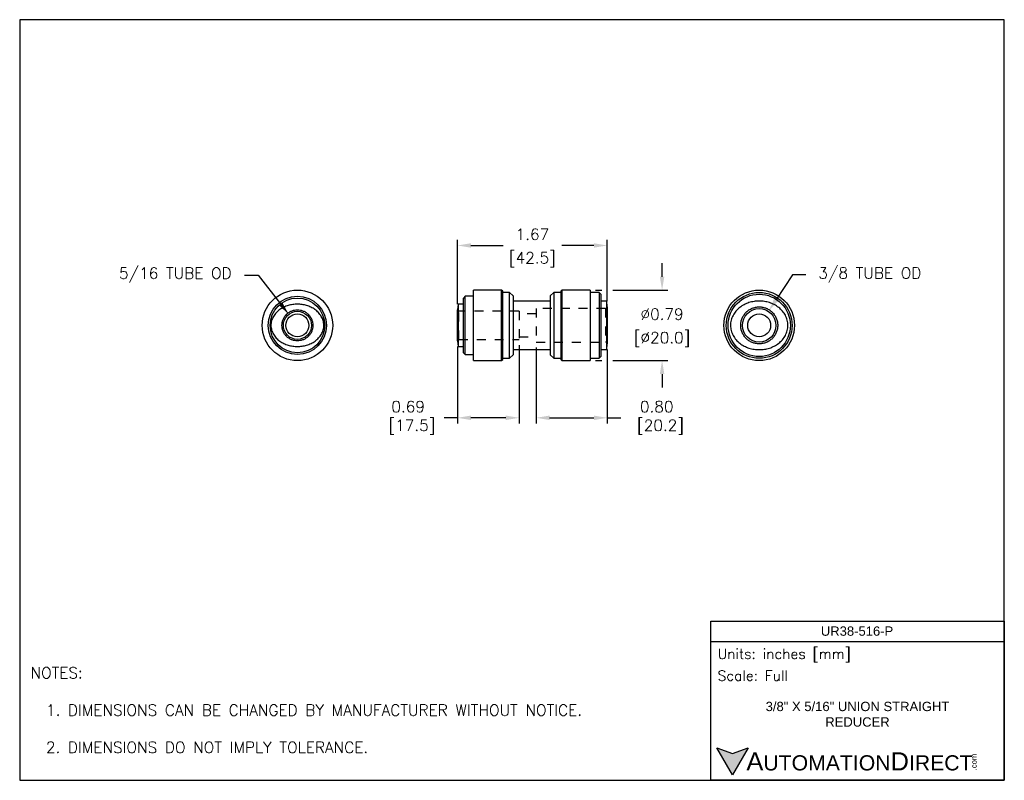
# Model space of a CAD drawing. Extents: x 886.4 to 897.4, y -8.5 to 0.
import ezdxf

# ---------------------------------------------------------------- set-up
doc = ezdxf.new("R2010")
doc.units = 0
doc.header["$LTSCALE"] = 0.25
doc.header["$MEASUREMENT"] = 0
doc.linetypes.add('HIDDEN', pattern=[0.375, 0.25, -0.125])
doc.layers.get('0').update_dxf_attribs({"linetype": 'CONTINUOUS'})
doc.layers.get('DEFPOINTS').update_dxf_attribs({"linetype": 'CONTINUOUS'})
for name, color, linetype in [('DIMENSIONS', 140, 'CONTINUOUS'), ('HIDDEN', 102, 'HIDDEN'), ('TEXT', 140, 'CONTINUOUS')]:
    doc.layers.add(name, color=color, linetype=linetype)
doc.styles.add('ROMANS', font='romans.shx')
doc.styles.get("Standard").update_dxf_attribs({"font": 'romans.shx'})
doc.styles.add('型式1', font='txt')
doc.dimstyles.get("Standard").update_dxf_attribs({"dimtxt": 0.125, "dimasz": 0.15, "dimexe": 0.0625, "dimexo": 0.0625, "dimgap": 0.0625, "dimtad": 0, "dimtih": 1, "dimtoh": 1, "dimzin": 0, "dimdsep": 46, "dimtxsty": 'Standard', "dimcen": 0, "dimclrd": 256, "dimclre": 256, "dimclrt": 256, "dimadec": 0, "dimazin": 0, "dimtfac": 1, "dimtofl": 0, "dimtmove": 0, "dimatfit": 3, "dimfxl": 1, "dimtolj": 1, "dimtzin": 0, "dimarcsym": 0})

# ---------------------------------------------------------------- blocks, each defined once
blk = doc.blocks.new('*D11')
at = {"layer": 'DEFPOINTS', "color": 0, "transparency": 16777216}
for p in [(892.991, -2.557), (891.318, -3.277), (892.991, -3.243)]:
    blk.add_point(p, dxfattribs=at)
at = {"layer": 'DIMENSIONS', "lineweight": -2, "transparency": 16777216}
for p, q in [((891.318, -3.214), (891.318, -2.495)), ((892.991, -3.181), (892.991, -2.495)), ((891.468, -2.557), (891.827, -2.557)), ((892.841, -2.557), (892.482, -2.557))]:
    blk.add_line(p, q, dxfattribs=at)
at = {"layer": 'DIMENSIONS', "transparency": 16777216}
for points in [[(891.468, -2.532), (891.468, -2.582), (891.318, -2.557)], [(892.841, -2.532), (892.841, -2.582), (892.991, -2.557)]]:
    blk.add_solid(points, dxfattribs=at)
at = {"layer": 'DIMENSIONS', "transparency": 16777216, "char_height": 0.125, "attachment_point": 5}
for s, insert in [('\\A1;1.67', (892.154, -2.432)), ('\\A1;[42.5]', (892.154, -2.715))]:
    blk.add_mtext(s, dxfattribs=dict(at, insert=insert))
blk = doc.blocks.new('*D12')
at = {"layer": 'DEFPOINTS', "color": 0, "transparency": 16777216}
for p in [(891.318, -3.623), (892.007, -3.607), (891.318, -4.483)]:
    blk.add_point(p, dxfattribs=at)
at = {"layer": 'DIMENSIONS', "lineweight": -2, "transparency": 16777216}
for p, q in [((891.318, -3.686), (891.318, -4.546)), ((892.007, -3.67), (892.007, -4.546)), ((891.318, -4.483), (891.168, -4.483)), ((891.857, -4.483), (891.468, -4.483))]:
    blk.add_line(p, q, dxfattribs=at)
at = {"layer": 'DIMENSIONS', "transparency": 16777216}
for points in [[(891.468, -4.458), (891.468, -4.508), (891.318, -4.483)], [(891.857, -4.458), (891.857, -4.508), (892.007, -4.483)]]:
    blk.add_solid(points, dxfattribs=at)
at = {"layer": 'DIMENSIONS', "transparency": 16777216, "insert": (890.766, -4.483), "char_height": 0.125, "attachment_point": 5}
blk.add_mtext('\\A1;0.69\\P [17.5]', dxfattribs=at)
blk = doc.blocks.new('*D13')
at = {"layer": 'DEFPOINTS', "color": 0, "transparency": 16777216}
for p in [(892.196, -3.637), (892.991, -3.656), (892.991, -4.483)]:
    blk.add_point(p, dxfattribs=at)
at = {"layer": 'DIMENSIONS', "lineweight": -2, "transparency": 16777216}
for p, q in [((892.196, -3.699), (892.196, -4.546)), ((892.991, -3.719), (892.991, -4.546)), ((892.346, -4.483), (892.841, -4.483)), ((892.991, -4.483), (893.141, -4.483))]:
    blk.add_line(p, q, dxfattribs=at)
at = {"layer": 'DIMENSIONS', "transparency": 16777216}
for points in [[(892.346, -4.458), (892.346, -4.508), (892.196, -4.483)], [(892.841, -4.458), (892.841, -4.508), (892.991, -4.483)]]:
    blk.add_solid(points, dxfattribs=at)
at = {"layer": 'DIMENSIONS', "transparency": 16777216, "insert": (893.543, -4.483), "char_height": 0.125, "attachment_point": 5}
blk.add_mtext('\\A1;0.80\\P [20.2]', dxfattribs=at)
blk = doc.blocks.new('*D14')
at = {"layer": 'DEFPOINTS', "color": 0, "transparency": 16777216}
for p in [(892.798, -3.056), (892.798, -3.844), (893.603, -3.844)]:
    blk.add_point(p, dxfattribs=at)
at = {"layer": 'DIMENSIONS', "lineweight": -2, "transparency": 16777216}
for p, q in [((893.603, -2.906), (893.603, -2.756)), ((892.86, -3.056), (892.928, -3.056)), ((893.053, -3.056), (893.666, -3.056)), ((892.86, -3.844), (892.928, -3.844)), ((893.053, -3.844), (893.666, -3.844)), ((893.603, -3.994), (893.603, -4.144))]:
    blk.add_line(p, q, dxfattribs=at)
at = {"layer": 'DIMENSIONS', "transparency": 16777216}
for points in [[(893.578, -2.906), (893.628, -2.906), (893.603, -3.056)], [(893.578, -3.994), (893.628, -3.994), (893.603, -3.844)]]:
    blk.add_solid(points, dxfattribs=at)
at = {"layer": 'DIMENSIONS', "transparency": 16777216, "char_height": 0.125, "attachment_point": 5}
for s, insert in [('\\A1;%%C0.79', (893.603, -3.325)), ('\\A1;[%%C20.0]', (893.603, -3.608))]:
    blk.add_mtext(s, dxfattribs=dict(at, insert=insert))
blk = doc.blocks.new('*D15')
at = {"layer": 'DEFPOINTS', "color": 0, "transparency": 16777216}
for p in [(894.791, -3.294), (894.585, -3.606)]:
    blk.add_point(p, dxfattribs=at)
at = {"layer": 'DIMENSIONS', "lineweight": -2, "transparency": 16777216}
for p, q in [((895.06, -2.886), (894.874, -3.168)), ((895.21, -2.886), (895.06, -2.886))]:
    blk.add_line(p, q, dxfattribs=at)
at = {"layer": 'DIMENSIONS', "transparency": 16777216}
blk.add_solid([(894.853, -3.155), (894.895, -3.182), (894.791, -3.294)], dxfattribs=at)
at = {"layer": 'DIMENSIONS', "transparency": 16777216, "insert": (895.924, -2.886), "char_height": 0.125, "attachment_point": 5}
blk.add_mtext('\\A1;3/8 TUBE OD', dxfattribs=at)
blk = doc.blocks.new('*D16')
at = {"layer": 'DEFPOINTS', "color": 0, "transparency": 16777216}
for p in [(889.432, -3.326), (889.626, -3.574)]:
    blk.add_point(p, dxfattribs=at)
at = {"layer": 'DIMENSIONS', "lineweight": -2, "transparency": 16777216}
for p, q in [((888.939, -2.888), (889.089, -2.888)), ((889.089, -2.888), (889.339, -3.208))]:
    blk.add_line(p, q, dxfattribs=at)
at = {"layer": 'DIMENSIONS', "transparency": 16777216}
blk.add_solid([(889.359, -3.192), (889.319, -3.223), (889.432, -3.326)], dxfattribs=at)
at = {"layer": 'DIMENSIONS', "transparency": 16777216, "insert": (888.165, -2.888), "char_height": 0.125, "attachment_point": 5}
blk.add_mtext('\\A1;5/16 TUBE OD', dxfattribs=at)

msp = doc.modelspace()

# ---------------------------------------------------------------- hatches: boundary and pattern name
at = {"layer": 'TEXT'}
msp.add_hatch(color=256, dxfattribs=at).paths.add_polyline_path([(894.566, -8.171), (894.391, -8.235), (894.216, -8.171), (894.391, -8.474)])

# ---------------------------------------------------------------- linework, layer by layer
for p, q in [((891.81, -3.056), (891.495, -3.056)), ((891.495, -3.844), (891.495, -3.056)), ((891.822, -3.068), (891.81, -3.056)), ((891.81, -3.844), (891.81, -3.056)), ((891.822, -3.832), (891.822, -3.068)), ((892.483, -3.056), (892.471, -3.068)), ((892.471, -3.068), (892.471, -3.832)), ((892.798, -3.056), (892.483, -3.056)), ((892.483, -3.056), (892.483, -3.844)), ((892.798, -3.056), (892.798, -3.844)), ((891.404, -3.125), (891.385, -3.145)), ((891.385, -3.755), (891.385, -3.145)), ((891.495, -3.125), (891.404, -3.125)), ((891.404, -3.775), (891.404, -3.125)), ((891.9, -3.082), (891.822, -3.082)), ((891.94, -3.121), (891.9, -3.082)), ((891.9, -3.818), (891.9, -3.082)), ((891.94, -3.121), (891.94, -3.779)), ((892.353, -3.178), (891.94, -3.178)), ((892.392, -3.082), (892.353, -3.121)), ((892.353, -3.121), (892.353, -3.779)), ((892.471, -3.082), (892.392, -3.082)), ((892.392, -3.082), (892.392, -3.818)), ((892.9, -3.082), (892.798, -3.082)), ((892.92, -3.101), (892.9, -3.082)), ((892.9, -3.082), (892.9, -3.818)), ((892.92, -3.101), (892.92, -3.798)), ((892.985, -3.178), (892.92, -3.178)), ((892.991, -3.244), (892.985, -3.178)), ((891.324, -3.213), (891.318, -3.277)), ((891.385, -3.214), (891.324, -3.214)), ((891.324, -3.45), (891.324, -3.433)), ((891.318, -3.623), (891.324, -3.686)), ((891.324, -3.686), (891.385, -3.686)), ((891.94, -3.721), (892.353, -3.721)), ((892.92, -3.721), (892.985, -3.721)), ((892.985, -3.722), (892.991, -3.656)), ((891.385, -3.755), (891.404, -3.775)), ((891.404, -3.775), (891.495, -3.775)), ((891.495, -3.844), (891.81, -3.844)), ((891.81, -3.844), (891.822, -3.832)), ((891.822, -3.818), (891.9, -3.818)), ((891.9, -3.818), (891.94, -3.779)), ((892.353, -3.779), (892.392, -3.818)), ((892.392, -3.818), (892.471, -3.818)), ((892.471, -3.832), (892.483, -3.844)), ((892.483, -3.844), (892.798, -3.844)), ((892.798, -3.818), (892.9, -3.818)), ((892.9, -3.818), (892.92, -3.798))]:
    msp.add_line(p, q)
for centre, radius in [((889.529, -3.45), 0.394), ((894.688, -3.45), 0.394), ((889.529, -3.45), 0.325), ((889.529, -3.45), 0.305), ((894.688, -3.45), 0.368), ((894.688, -3.45), 0.348), ((889.529, -3.45), 0.157), ((894.688, -3.45), 0.187), ((889.529, -3.45), 0.128), ((894.688, -3.45), 0.128)]:
    msp.add_circle(centre, radius)
for points, knots in [([(892.985, -3.721), (892.985, -3.721), (892.985, -3.721), (892.985, -3.72), (892.985, -3.716), (892.985, -3.711), (892.985, -3.705), (892.985, -3.696), (892.985, -3.685), (892.985, -3.672), (892.985, -3.659), (892.985, -3.645), (892.985, -3.629), (892.985, -3.611), (892.985, -3.592), (892.985, -3.572), (892.985, -3.551), (892.985, -3.528), (892.985, -3.504), (892.985, -3.478), (892.985, -3.452), (892.985, -3.428), (892.985, -3.406), (892.985, -3.383), (892.985, -3.36), (892.985, -3.336), (892.985, -3.313), (892.985, -3.291), (892.985, -3.271), (892.985, -3.253), (892.985, -3.237), (892.985, -3.22), (892.985, -3.207), (892.985, -3.196), (892.985, -3.188), (892.985, -3.182), (892.985, -3.179), (892.985, -3.178), (892.985, -3.178), (892.985, -3.178)], [0, 0, 0, 0, 0.01345, 0.046472, 0.071566, 0.09676, 0.121814, 0.146974, 0.181055, 0.209933, 0.233185, 0.258738, 0.284449, 0.310426, 0.336598, 0.362209, 0.388039, 0.414243, 0.440717, 0.470154, 0.500013, 0.523511, 0.547299, 0.571272, 0.598942, 0.626992, 0.655254, 0.684951, 0.715017, 0.745281, 0.7738, 0.802522, 0.847608, 0.869441, 0.906185, 0.943257, 0.965723, 0.990104, 1, 1, 1, 1]), ([(895.009, -3.45), (895.009, -3.469), (895.007, -3.489), (894.999, -3.517), (894.996, -3.526), (894.989, -3.544), (894.985, -3.553), (894.971, -3.579), (894.96, -3.595), (894.935, -3.625), (894.921, -3.638), (894.89, -3.662), (894.874, -3.672), (894.839, -3.69), (894.821, -3.698), (894.784, -3.71), (894.765, -3.714), (894.727, -3.72), (894.707, -3.721), (894.669, -3.721), (894.65, -3.72), (894.611, -3.714), (894.592, -3.71), (894.555, -3.698), (894.538, -3.69), (894.512, -3.677), (894.504, -3.672), (894.487, -3.662), (894.479, -3.656), (894.456, -3.638), (894.442, -3.625), (894.423, -3.603), (894.417, -3.595), (894.406, -3.579), (894.401, -3.571), (894.387, -3.545), (894.38, -3.528), (894.373, -3.499), (894.371, -3.489), (894.368, -3.47), (894.367, -3.46), (894.367, -3.431), (894.37, -3.412), (894.377, -3.383), (894.38, -3.374), (894.387, -3.356), (894.391, -3.347), (894.405, -3.321), (894.416, -3.305), (894.441, -3.275), (894.455, -3.262), (894.486, -3.238), (894.503, -3.228), (894.537, -3.21), (894.555, -3.202), (894.592, -3.19), (894.611, -3.186), (894.649, -3.18), (894.669, -3.178), (894.708, -3.178), (894.727, -3.18), (894.765, -3.186), (894.784, -3.19), (894.821, -3.202), (894.839, -3.209), (894.865, -3.223), (894.873, -3.228), (894.89, -3.238), (894.898, -3.244), (894.921, -3.262), (894.935, -3.275), (894.954, -3.297), (894.96, -3.305), (894.971, -3.321), (894.976, -3.329), (894.99, -3.355), (894.997, -3.373), (895.007, -3.411), (895.009, -3.43), (895.009, -3.45)], [0, 0, 0, 0, 0.03125, 0.03125, 0.046875, 0.046875, 0.0625, 0.0625, 0.09375, 0.09375, 0.125, 0.125, 0.15625, 0.15625, 0.1875, 0.1875, 0.21875, 0.21875, 0.25, 0.25, 0.28125, 0.28125, 0.3125, 0.3125, 0.34375, 0.34375, 0.359375, 0.359375, 0.375, 0.375, 0.40625, 0.40625, 0.421875, 0.421875, 0.4375, 0.4375, 0.46875, 0.46875, 0.484375, 0.484375, 0.5, 0.5, 0.53125, 0.53125, 0.546875, 0.546875, 0.5625, 0.5625, 0.59375, 0.59375, 0.625, 0.625, 0.65625, 0.65625, 0.6875, 0.6875, 0.71875, 0.71875, 0.75, 0.75, 0.78125, 0.78125, 0.8125, 0.8125, 0.84375, 0.84375, 0.859375, 0.859375, 0.875, 0.875, 0.90625, 0.90625, 0.921875, 0.921875, 0.9375, 0.9375, 0.96875, 0.96875, 1, 1, 1, 1]), ([(889.233, -3.45), (889.233, -3.432), (889.236, -3.415), (889.243, -3.39), (889.246, -3.381), (889.253, -3.365), (889.257, -3.358), (889.27, -3.335), (889.281, -3.321), (889.298, -3.302), (889.305, -3.296), (889.318, -3.284), (889.325, -3.279), (889.346, -3.264), (889.361, -3.255), (889.393, -3.24), (889.409, -3.233), (889.442, -3.224), (889.459, -3.22), (889.494, -3.215), (889.511, -3.214), (889.546, -3.214), (889.563, -3.215), (889.598, -3.22), (889.615, -3.223), (889.648, -3.233), (889.664, -3.239), (889.696, -3.254), (889.711, -3.263), (889.739, -3.283), (889.752, -3.295), (889.776, -3.32), (889.787, -3.334), (889.8, -3.357), (889.804, -3.364), (889.811, -3.38), (889.814, -3.389), (889.821, -3.414), (889.824, -3.431), (889.824, -3.467), (889.822, -3.484), (889.815, -3.509), (889.812, -3.518), (889.805, -3.534), (889.801, -3.542), (889.788, -3.564), (889.777, -3.578), (889.759, -3.597), (889.753, -3.604), (889.74, -3.615), (889.733, -3.621), (889.712, -3.636), (889.697, -3.645), (889.665, -3.66), (889.649, -3.666), (889.615, -3.676), (889.598, -3.68), (889.564, -3.685), (889.546, -3.686), (889.511, -3.686), (889.494, -3.685), (889.46, -3.68), (889.442, -3.676), (889.409, -3.666), (889.393, -3.66), (889.362, -3.645), (889.347, -3.636), (889.318, -3.616), (889.305, -3.605), (889.281, -3.579), (889.27, -3.565), (889.252, -3.535), (889.246, -3.519), (889.236, -3.485), (889.233, -3.467), (889.233, -3.45)], [0, 0, 0, 0, 0.03125, 0.03125, 0.046875, 0.046875, 0.0625, 0.0625, 0.09375, 0.09375, 0.109375, 0.109375, 0.125, 0.125, 0.15625, 0.15625, 0.1875, 0.1875, 0.21875, 0.21875, 0.25, 0.25, 0.28125, 0.28125, 0.3125, 0.3125, 0.34375, 0.34375, 0.375, 0.375, 0.40625, 0.40625, 0.4375, 0.4375, 0.453125, 0.453125, 0.46875, 0.46875, 0.5, 0.5, 0.53125, 0.53125, 0.546875, 0.546875, 0.5625, 0.5625, 0.59375, 0.59375, 0.609375, 0.609375, 0.625, 0.625, 0.65625, 0.65625, 0.6875, 0.6875, 0.71875, 0.71875, 0.75, 0.75, 0.78125, 0.78125, 0.8125, 0.8125, 0.84375, 0.84375, 0.875, 0.875, 0.90625, 0.90625, 0.9375, 0.9375, 0.96875, 0.96875, 1, 1, 1, 1]), ([(889.702, -3.45), (889.702, -3.438), (889.701, -3.427), (889.696, -3.405), (889.693, -3.394), (889.684, -3.373), (889.679, -3.363), (889.666, -3.344), (889.659, -3.335), (889.643, -3.319), (889.634, -3.312), (889.616, -3.299), (889.606, -3.294), (889.584, -3.285), (889.574, -3.282), (889.551, -3.278), (889.54, -3.277), (889.517, -3.277), (889.506, -3.278), (889.484, -3.282), (889.473, -3.285), (889.452, -3.294), (889.442, -3.299), (889.423, -3.312), (889.414, -3.319), (889.398, -3.335), (889.391, -3.344), (889.378, -3.363), (889.373, -3.373), (889.364, -3.394), (889.361, -3.405), (889.357, -3.427), (889.356, -3.438), (889.356, -3.461), (889.357, -3.473), (889.361, -3.495), (889.364, -3.506), (889.373, -3.527), (889.379, -3.537), (889.391, -3.556), (889.398, -3.564), (889.414, -3.58), (889.423, -3.588), (889.442, -3.6), (889.452, -3.606), (889.473, -3.614), (889.484, -3.618), (889.506, -3.622), (889.517, -3.623), (889.54, -3.623), (889.551, -3.622), (889.574, -3.618), (889.585, -3.614), (889.606, -3.606), (889.615, -3.6), (889.634, -3.588), (889.643, -3.58), (889.659, -3.564), (889.666, -3.556), (889.679, -3.537), (889.684, -3.527), (889.693, -3.506), (889.696, -3.495), (889.701, -3.473), (889.702, -3.461), (889.702, -3.45)], [0, 0, 0, 0, 0.03125, 0.03125, 0.0625, 0.0625, 0.09375, 0.09375, 0.125, 0.125, 0.15625, 0.15625, 0.1875, 0.1875, 0.21875, 0.21875, 0.25, 0.25, 0.28125, 0.28125, 0.3125, 0.3125, 0.34375, 0.34375, 0.375, 0.375, 0.40625, 0.40625, 0.4375, 0.4375, 0.46875, 0.46875, 0.5, 0.5, 0.53125, 0.53125, 0.5625, 0.5625, 0.59375, 0.59375, 0.625, 0.625, 0.65625, 0.65625, 0.6875, 0.6875, 0.71875, 0.71875, 0.75, 0.75, 0.78125, 0.78125, 0.8125, 0.8125, 0.84375, 0.84375, 0.875, 0.875, 0.90625, 0.90625, 0.9375, 0.9375, 0.96875, 0.96875, 1, 1, 1, 1]), ([(891.318, -3.45), (891.318, -3.445), (891.318, -3.434), (891.318, -3.414), (891.318, -3.39), (891.318, -3.364), (891.318, -3.339), (891.318, -3.318), (891.318, -3.301), (891.318, -3.288), (891.318, -3.28), (891.318, -3.276), (891.318, -3.277), (891.318, -3.277)], [0, 0, 0, 0, 0.058004, 0.116495, 0.222341, 0.331258, 0.43704, 0.545882, 0.651804, 0.760799, 0.866635, 0.975534, 1, 1, 1, 1]), ([(891.324, -3.214), (891.324, -3.214), (891.324, -3.214), (891.324, -3.217), (891.324, -3.223), (891.324, -3.231), (891.324, -3.242), (891.324, -3.255), (891.324, -3.27), (891.324, -3.285), (891.324, -3.299), (891.324, -3.314), (891.324, -3.329), (891.324, -3.345), (891.324, -3.36), (891.324, -3.376), (891.324, -3.397), (891.324, -3.421), (891.324, -3.45), (891.324, -3.481), (891.324, -3.511), (891.324, -3.541), (891.324, -3.569), (891.324, -3.596), (891.324, -3.617), (891.324, -3.632), (891.324, -3.643), (891.324, -3.653), (891.324, -3.662), (891.324, -3.67), (891.324, -3.677), (891.324, -3.682), (891.324, -3.685), (891.324, -3.686), (891.324, -3.686), (891.324, -3.686)], [0, 0, 0, 0, 0.028022, 0.06362, 0.099461, 0.135595, 0.172015, 0.209426, 0.247229, 0.271817, 0.296546, 0.321756, 0.347154, 0.367996, 0.389002, 0.410152, 0.431645, 0.465464, 0.500043, 0.536684, 0.57431, 0.61249, 0.651585, 0.693867, 0.737038, 0.761985, 0.787063, 0.812522, 0.838097, 0.868097, 0.898262, 0.928915, 0.959726, 0.994453, 1, 1, 1, 1]), ([(891.324, -3.256), (891.324, -3.253), (891.324, -3.247), (891.324, -3.24), (891.324, -3.237), (891.324, -3.236)], [0, 0, 0, 0, 0.366147, 0.806543, 1, 1, 1, 1]), ([(892.991, -3.243), (892.991, -3.243), (892.991, -3.244), (892.991, -3.248), (892.991, -3.254), (892.991, -3.262), (892.991, -3.274), (892.991, -3.285), (892.991, -3.295), (892.991, -3.308), (892.991, -3.322), (892.991, -3.337), (892.991, -3.355), (892.991, -3.376), (892.991, -3.398), (892.991, -3.417), (892.991, -3.435), (892.991, -3.445), (892.991, -3.45)], [0, 0, 0, 0, 0.060868, 0.155189, 0.196116, 0.275687, 0.369994, 0.410915, 0.455029, 0.517358, 0.580294, 0.625821, 0.696362, 0.76793, 0.840422, 0.906451, 0.953099, 1, 1, 1, 1]), ([(892.991, -3.31), (892.991, -3.31), (892.991, -3.303), (892.991, -3.294), (892.991, -3.281), (892.991, -3.272), (892.991, -3.265), (892.991, -3.261), (892.991, -3.26)], [0, 0, 0, 0, 0.023538, 0.294284, 0.491603, 0.691171, 0.893119, 1, 1, 1, 1]), ([(894.482, -3.45), (894.482, -3.463), (894.483, -3.477), (894.488, -3.504), (894.492, -3.517), (894.5, -3.535), (894.503, -3.541), (894.509, -3.553), (894.513, -3.559), (894.524, -3.576), (894.533, -3.586), (894.552, -3.606), (894.562, -3.614), (894.585, -3.629), (894.597, -3.636), (894.622, -3.646), (894.635, -3.65), (894.661, -3.655), (894.675, -3.657), (894.702, -3.657), (894.715, -3.655), (894.742, -3.65), (894.755, -3.646), (894.78, -3.636), (894.792, -3.629), (894.809, -3.618), (894.814, -3.614), (894.825, -3.605), (894.83, -3.601), (894.844, -3.587), (894.852, -3.576), (894.868, -3.553), (894.874, -3.542), (894.884, -3.517), (894.888, -3.504), (894.894, -3.477), (894.895, -3.464), (894.895, -3.436), (894.894, -3.423), (894.888, -3.396), (894.884, -3.383), (894.877, -3.364), (894.874, -3.358), (894.867, -3.346), (894.864, -3.34), (894.852, -3.324), (894.844, -3.313), (894.825, -3.294), (894.814, -3.285), (894.792, -3.27), (894.78, -3.264), (894.755, -3.254), (894.742, -3.25), (894.715, -3.244), (894.702, -3.243), (894.675, -3.243), (894.661, -3.244), (894.635, -3.25), (894.622, -3.254), (894.597, -3.264), (894.585, -3.27), (894.568, -3.282), (894.562, -3.286), (894.552, -3.294), (894.547, -3.299), (894.533, -3.313), (894.524, -3.324), (894.509, -3.346), (894.503, -3.358), (894.492, -3.383), (894.488, -3.396), (894.483, -3.423), (894.482, -3.436), (894.482, -3.45)], [0, 0, 0, 0, 0.03125, 0.03125, 0.0625, 0.0625, 0.078125, 0.078125, 0.09375, 0.09375, 0.125, 0.125, 0.15625, 0.15625, 0.1875, 0.1875, 0.21875, 0.21875, 0.25, 0.25, 0.28125, 0.28125, 0.3125, 0.3125, 0.34375, 0.34375, 0.359375, 0.359375, 0.375, 0.375, 0.40625, 0.40625, 0.4375, 0.4375, 0.46875, 0.46875, 0.5, 0.5, 0.53125, 0.53125, 0.5625, 0.5625, 0.578125, 0.578125, 0.59375, 0.59375, 0.625, 0.625, 0.65625, 0.65625, 0.6875, 0.6875, 0.71875, 0.71875, 0.75, 0.75, 0.78125, 0.78125, 0.8125, 0.8125, 0.84375, 0.84375, 0.859375, 0.859375, 0.875, 0.875, 0.90625, 0.90625, 0.9375, 0.9375, 0.96875, 0.96875, 1, 1, 1, 1]), ([(891.318, -3.317), (891.318, -3.321), (891.318, -3.331), (891.318, -3.352), (891.318, -3.377), (891.318, -3.403), (891.318, -3.427), (891.318, -3.448), (891.318, -3.466), (891.318, -3.486), (891.318, -3.51), (891.318, -3.536), (891.318, -3.561), (891.318, -3.581), (891.318, -3.594), (891.318, -3.599), (891.318, -3.599)], [0, 0, 0, 0, 0.057753, 0.146744, 0.233218, 0.322207, 0.389211, 0.457364, 0.504727, 0.552488, 0.639115, 0.728261, 0.814689, 0.903621, 0.9901, 1, 1, 1, 1]), ([(892.991, -3.615), (892.991, -3.615), (892.991, -3.611), (892.991, -3.598), (892.991, -3.581), (892.991, -3.564), (892.991, -3.552), (892.991, -3.536), (892.991, -3.519), (892.991, -3.499), (892.991, -3.482), (892.991, -3.465), (892.991, -3.45), (892.991, -3.432), (892.991, -3.413), (892.991, -3.4), (892.991, -3.394)], [0, 0, 0, 0, 0.0001935, 0.0925786, 0.2278617, 0.2814463, 0.3392605, 0.3973545, 0.5034126, 0.5630814, 0.6496803, 0.7108656, 0.7723831, 0.8320614, 0.9322036, 1, 1, 1, 1]), ([(891.318, -3.623), (891.318, -3.623), (891.318, -3.622), (891.318, -3.616), (891.318, -3.605), (891.318, -3.59), (891.318, -3.57), (891.318, -3.548), (891.318, -3.522), (891.318, -3.497), (891.318, -3.472), (891.318, -3.457), (891.318, -3.45)], [0, 0, 0, 0, 0.081893, 0.190855, 0.29673, 0.405676, 0.511567, 0.620537, 0.726295, 0.835115, 0.916865, 1, 1, 1, 1]), ([(892.991, -3.45), (892.991, -3.455), (892.991, -3.468), (892.991, -3.49), (892.991, -3.516), (892.991, -3.537), (892.991, -3.557), (892.991, -3.576), (892.991, -3.594), (892.991, -3.608), (892.991, -3.618), (892.991, -3.628), (892.991, -3.636), (892.991, -3.644), (892.991, -3.651), (892.991, -3.655), (892.991, -3.657), (892.991, -3.656), (892.991, -3.656)], [0, 0, 0, 0, 0.04557, 0.122039, 0.201608, 0.295911, 0.336832, 0.407341, 0.510588, 0.551482, 0.604353, 0.657831, 0.711942, 0.766446, 0.836978, 0.940262, 0.981171, 1, 1, 1, 1]), ([(892.991, -3.643), (892.991, -3.641), (892.991, -3.636), (892.991, -3.628), (892.991, -3.621), (892.991, -3.62)], [0, 0, 0, 0, 0.2804688, 0.8968982, 1, 1, 1, 1])]:
    msp.add_open_spline(points, degree=3, knots=knots)
at = {"layer": 'DEFPOINTS'}
msp.add_lwpolyline([(897.426, -0.034), (886.426, -0.034), (886.426, -8.534), (897.426, -8.534)], close=True, dxfattribs=at)
at = {"layer": 'HIDDEN'}
for p, q in [((892.007, -3.292), (891.333, -3.292)), ((891.333, -3.607), (891.333, -3.293)), ((892.007, -3.292), (892.007, -3.607)), ((892.196, -3.263), (892.196, -3.637)), ((892.971, -3.263), (892.196, -3.263)), ((892.971, -3.263), (892.971, -3.637)), ((892.196, -3.322), (892.007, -3.322)), ((891.333, -3.607), (892.007, -3.607)), ((892.007, -3.578), (892.196, -3.578)), ((892.196, -3.637), (892.971, -3.637))]:
    msp.add_line(p, q, dxfattribs=at)
for centre, radius, start, end in [((891.333, -3.277), 0.0157, 180, 270), ((892.971, -3.243), 0.0197, 270, 0), ((891.333, -3.623), 0.0157, 90, 180), ((892.971, -3.657), 0.0197, 0, 90)]:
    msp.add_arc(centre, radius, start, end, dxfattribs=at)
at = {"layer": 'TEXT'}
msp.add_line((894.146, -6.982), (897.426, -6.982), dxfattribs=at)
for points in [[(894.146, -8.534), (894.146, -6.756), (897.426, -6.756), (897.426, -8.534)], [(894.566, -8.171), (894.391, -8.474), (894.216, -8.171), (894.391, -8.235)]]:
    msp.add_lwpolyline(points, close=True, dxfattribs=at)

# ---------------------------------------------------------------- texts
for s, insert, char_height, width, attachment_point, style in [('{\\fArial|b0|i0|c0|p34;\\H0.83333x;UR38-516-P}', (895.781, -6.867), 0.125, 2.20085, 5, 'ROMANS'), (' Units: inches [mm]', (894.146, -7.139), 0.11304, 3.27984, 4, 'ROMANS'), (' Scale: Full', (894.146, -7.365), 0.11304, 3.27984, 4, 'ROMANS'), ('{\\fArial|b0|i0|c0|p34;     \\H1.2x;A\\H0.8333x;UTOMATION\\H1.2x;D\\H0.8333x;IRECT}', (894.216, -8.323), 0.16956, 2.8723, 4, '型式1')]:
    msp.add_mtext(s, dxfattribs=dict(at, insert=insert, char_height=char_height, width=width, attachment_point=attachment_point, style=style))
at = {"layer": 'TEXT', "insert": (886.548, -7.27), "char_height": 0.125, "attachment_point": 1, "style": 'ROMANS'}
msp.add_mtext_dynamic_manual_height_columns('NOTES:\\P\\P  1. DIMENSIONS CAN BE CHANGED BY MANUFACTURER WITHOUT NOTICE.\\P\\P  2. DIMENSIONS DO NOT IMPLY TOLERANCE.', width=7.45021, gutter_width=1.75, heights=[0], dxfattribs=at)
at = {"layer": 'TEXT', "insert": (895.786, -7.796), "char_height": 0.125, "width": 2.62045, "attachment_point": 5}
msp.add_mtext('{\\fArial|b0|i0|c0|p34;\\H0.83333x;3/8" X 5/16" UNION STRAIGHT REDUCER}', dxfattribs=at)
at = {"layer": 'TEXT', "insert": (897.056, -8.422), "char_height": 0.06104, "width": 0.18089, "attachment_point": 1, "rotation": 90, "style": '型式1'}
msp.add_mtext('{\\fArial|b0|i0|c0|p34;.com}', dxfattribs=at)

# ---------------------------------------------------------------- dimensions: what is measured, and where the dimension line sits
at = {"layer": 'DIMENSIONS'}
dim = msp.add_linear_dim(base=(892.991, -2.557), p1=(891.318, -3.277), p2=(892.991, -3.243), dimstyle='Standard', override={"dimpost": '\\X'}, dxfattribs=at)
dim.commit()
dim.dimension.update_dxf_attribs({"geometry": '*D11', "text_midpoint": (892.154, -2.557)})
for p1, p2, text, picture, middle in [((889.626, -3.574), (889.432, -3.326), '5/16 TUBE OD', '*D16', (888.165, -2.888)), ((894.585, -3.606), (894.791, -3.294), '3/8 TUBE OD', '*D15', (895.924, -2.886))]:
    dim = msp.add_diameter_dim_2p(p1=p1, p2=p2, text=text, dimstyle='Standard', override={"dimpost": '\\X'}, dxfattribs=at)
    dim.commit()
    dim.dimension.update_dxf_attribs({"geometry": picture, "text_midpoint": middle, "dimtype": 163})
dim = msp.add_linear_dim(base=(893.603, -3.844), p1=(892.798, -3.056), p2=(892.798, -3.844), angle=90, dimstyle='Standard', override={"dimpost": '%%C<>\\X'}, dxfattribs=at)
dim.commit()
dim.dimension.update_dxf_attribs({"geometry": '*D14', "text_midpoint": (893.603, -3.45)})
for base, p1, p2, picture, middle in [((891.318, -4.483), (892.007, -3.607), (891.318, -3.623), '*D12', (890.766, -4.483)), ((892.9909, -4.4833), (892.1956, -3.6368), (892.9909, -3.6561), '*D13', (893.5427, -4.4833))]:
    dim = msp.add_linear_dim(base=base, p1=p1, p2=p2, dimstyle='Standard', override={"dimpost": '\\X'}, dxfattribs=at)
    dim.commit()
    dim.dimension.update_dxf_attribs({"geometry": picture, "text_midpoint": middle, "dimtype": 160})

doc.saveas('drawing.dxf')
